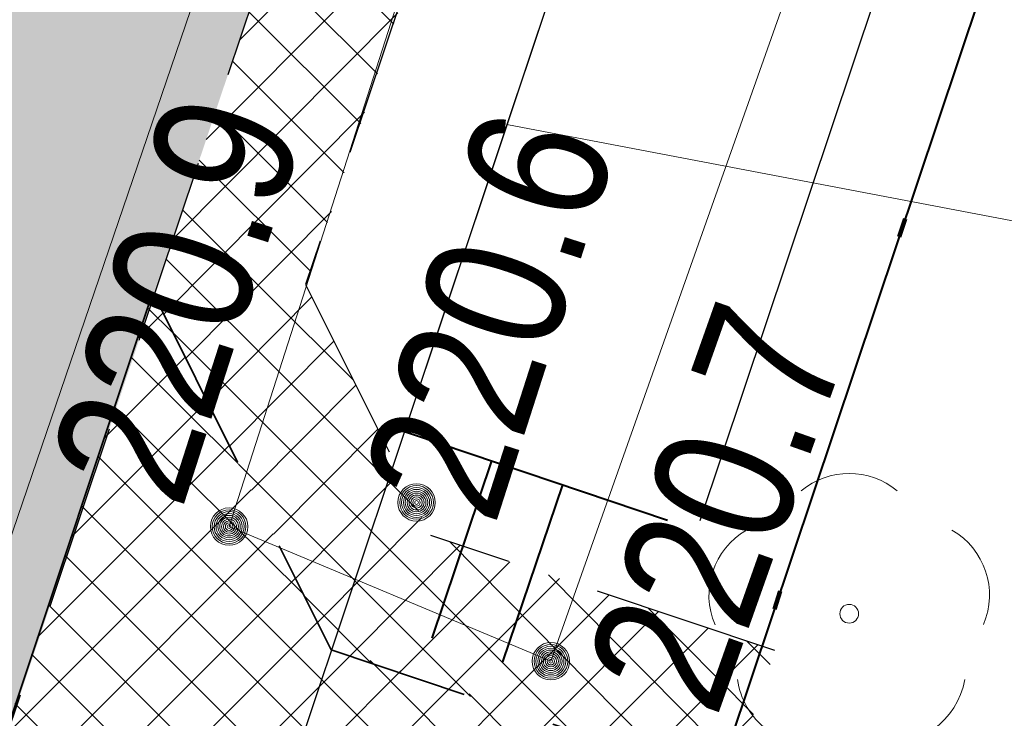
# Model space of a CAD drawing. Header units: metres. Extents: x 6599773 to 13199707, y 5688499 to 11377233.
# Tile 162 of 256: x 6599969.55 to 6599974.81, y 5688906.32 to 5688910.06. Entities that reach past the tile are written whole.
import ezdxf
from ezdxf.enums import TextEntityAlignment as Align

# ---------------------------------------------------------------- set-up
doc = ezdxf.new("R2010")
doc.units = ezdxf.units.M
doc.header["$MEASUREMENT"] = 0
for name, pattern in [('1', [0]), ('2_OTKJ', [2, 1.5, -0.5]), ('3_EGBZ', [1.5, 1, -0.5]), ('9', [1, 0, -1]), ('BTO', [0]), ('BUG', [1.5, 1, -0.5]), ('GUK', [2, 1.5, -0.5]), ('GUZ', [1, 0.5, -0.5])]:
    doc.linetypes.add(name, pattern=pattern)
doc.layers.get('0').update_dxf_attribs({"linetype": 'CONTINUOUS', "lineweight": 5})
for name, color, linetype, lineweight in [('_kolor chodnik', 50, '1', 0), ('_kolor zjazdy kostka', 7, '1', 0), ('_kolor zjazdy tłuczeń', 30, '1', 0), ('_kolor ścieżka', 10, '1', 0), ('_krawedz jezdni i pobocza', 7, 'BUG', 30), ('_kraweznik niski', 150, 'CONTINUOUS', 35), ('_linie rozgran', 100, '9', 90), ('_obrzeze', 10, 'BUG', 35), ('_przepusty', 172, '3_EGBZ', 40), ('_row', 150, 'CONTINUOUS', 30), ('AS__Nowe_granice', 140, 'CONTINUOUS', 30), ('Kontury', 90, 'GUK', 5), ('OTK_L_0', 7, '2_OTKJ', 5), ('OTK_L_5', 7, 'CONTINUOUS', 5), ('OTR_T_1', 7, 'CONTINUOUS', 5), ('OTZ_T_0', 7, 'CONTINUOUS', 13), ('Uzytki', 90, 'GUZ', 9)]:
    doc.layers.add(name, color=color, linetype=linetype, lineweight=lineweight)
for name, color, linetype, lineweight, true_color in [('_kolor jezdnia', 7, '1', 0, 0x00dbdb), ('_kolor pobocze', 7, '1', 0, 0xff66ff), ('_podział mój', 7, 'BTO', 40, 0xdb70ff)]:
    doc.layers.add(name, color=color, linetype=linetype, lineweight=lineweight, true_color=true_color)
doc.styles.add('STYL_ARIAL', font='ARIALN.TTF', dxfattribs={"width": 0.75, "oblique": 0.1})
pattern_1 = [(45, (0, 0), (-0.1767766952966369, 0.1767766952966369), []), (135, (0, 0), (-0.1767766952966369, -0.1767766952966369), [])]

# ---------------------------------------------------------------- blocks, each defined once
blk = doc.blocks.new('801')
at = {"color": 0}
for radius in [0.1, 0.09, 0.08, 0.07, 0.06, 0.05, 0.04, 0.03, 0.02, 0.01]:
    blk.add_circle((0, 0), radius, dxfattribs=at)
blk = doc.blocks.new('922')
at = {"layer": 'OTZ_T_0', "color": 0}
blk.add_circle((0, 0), 0.05, dxfattribs=at)
for centre, radius, start, end in [((0, 0.35), 0.4, 50.114, 129.886), ((-0.35, 0.1), 0.4, 119.84816, 203.51949), ((0.35, 0.1), 0.4, 336.88451, 60.15184), ((-0.2, -0.3), 0.4, 187.477, 278.47884), ((0.2, -0.275), 0.425, 262.6459300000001, 349.62892)]:
    blk.add_arc(centre, radius, start, end, dxfattribs=at)

msp = doc.modelspace()

# ---------------------------------------------------------------- hatches: boundary and pattern name
at = {"layer": '_kolor chodnik'}
h = msp.add_hatch(dxfattribs=at)
h.set_pattern_fill('ANSI37', color=256, scale=2)
h.set_pattern_definition(pattern_1)
h.paths.add_polyline_path([(6599849.938171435, 5688542.085872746), (6599852.232147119, 5688548.938742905), (6599853.573135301, 5688548.489851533), (6599853.827082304, 5688549.248475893), (6599851.793849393, 5688549.929093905), (6599849.895278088, 5688548.982823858), (6599847.823506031, 5688542.793750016)])
edge = h.paths.add_edge_path()
edge.add_line((6600018.106075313, 5689087.454911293), (6600022.42781917, 5689091.229234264))
edge.add_line((6600022.42781917, 5689091.229234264), (6600020.233254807, 5689093.742094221))
edge.add_line((6600020.233254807, 5689093.742094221), (6600017.159471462, 5689091.057656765))
edge.add_arc((6600023.275194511, 5689085.3851404), 8.341433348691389, 137.1531559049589, 148.8016577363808)
edge.add_line((6600016.140105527, 5689089.706021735), (6600018.106075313, 5689087.454911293))
h.paths.add_polyline_path([(6600038.501784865, 5689187.592294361), (6600037.906968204, 5689187.700586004), (6600037.63829624, 5689186.224843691), (6600038.240083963, 5689186.115282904)])
h.paths.add_polyline_path([(6600069.098302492, 5689360.276020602), (6600068.321239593, 5689360.413462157), (6600068.064048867, 5689358.936495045), (6600068.836639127, 5689358.799546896)])
h.paths.add_polyline_path([(6600082.393785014, 5689362.950258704), (6600082.941124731, 5689366.103121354), (6600081.481377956, 5689366.361351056), (6600080.923159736, 5689363.210828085)])
h.paths.add_polyline_path([(6600074.022236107, 5689388.065861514), (6600072.983907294, 5689388.249860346), (6600072.723374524, 5689386.77253894), (6600073.760538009, 5689386.588865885)])
h.paths.add_polyline_path([(6600105.613104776, 5689486.405659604), (6600106.749499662, 5689489.711933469), (6600105.298891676, 5689490.233346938), (6600104.143487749, 5689486.917306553)], flags=17)
h.paths.add_polyline_path([(6600132.519778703, 5689678.737346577), (6600131.761827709, 5689678.896110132), (6600131.444670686, 5689677.429261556), (6600132.212256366, 5689677.269208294)])
h.paths.add_polyline_path([(6600156.649397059, 5689798.7449027), (6600156.48800471, 5689797.958860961), (6600157.450195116, 5689797.757316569), (6600157.615023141, 5689798.542205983)])
h.paths.add_polyline_path([(6600189.055358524, 5689948.643107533), (6600187.902868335, 5689948.884512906), (6600187.600024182, 5689947.417400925), (6600188.748131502, 5689947.176379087)])
edge = h.paths.add_edge_path()
edge.add_line((6600204.459383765, 5690032.969035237), (6600204.153258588, 5690031.227801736))
edge.add_arc((6600202.328347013, 5690027.299936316), 4.331100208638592, 41.85300125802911, 65.08011549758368, ccw=False)
edge.add_arc((6600032.90393149, 5690051.979071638), 174.020003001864, 352.8070218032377, 353.495463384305)
edge.add_arc((6600202.372679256, 5690027.343587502), 5.999999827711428, 55.12102442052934, 69.64815978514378)
edge = h.paths.add_edge_path()
edge.add_line((6600205.046027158, 5690040.265402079), (6600204.972740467, 5690038.483452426))
edge.add_arc((6600203.986269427, 5690044.401803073), 5.999999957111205, 279.4630688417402, 294.9140560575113)
edge.add_line((6600206.513819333, 5690038.960158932), (6600206.607027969, 5690041.030672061))
edge.add_arc((6600203.986269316, 5690044.401803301), 4.270000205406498, 284.3702444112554, 307.86193139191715, ccw=False)
edge = h.paths.add_edge_path()
edge.add_arc((6600203.547470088, 5690044.558759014), 6.446878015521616, 324.4350091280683, 356.2013368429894, ccw=False)
edge.add_arc((6600203.986269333, 5690044.401803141), 6.00000007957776, 323.2169970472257, 357.4193489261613)
h.paths.add_polyline_path([(6600208.910055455, 5690121.713696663), (6600208.146285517, 5690121.748120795), (6600207.125602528, 5690121.794124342), (6600209.971605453, 5690121.665851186)])
edge = h.paths.add_edge_path()
edge.add_line((6600238.769818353, 5690481.648294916), (6600240.338176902, 5690490.873746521))
edge.add_line((6600240.338176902, 5690490.873746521), (6600241.251295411, 5690510.829461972))
edge.add_line((6600241.251295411, 5690510.829461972), (6600239.524022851, 5690510.928942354))
edge.add_line((6600239.524022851, 5690510.928942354), (6600238.633343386, 5690491.167757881))
edge.add_line((6600238.633343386, 5690491.167757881), (6600234.579716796, 5690467.661262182))
edge.add_line((6600234.579716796, 5690467.661262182), (6600234.449796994, 5690464.966873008))
edge.add_arc((6600242.443669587, 5690464.607462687), 8.00194818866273, 177.4256738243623, 268.2543056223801)
edge.add_line((6600242.199903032, 5690456.609228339), (6600242.216657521, 5690457.359274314))
edge.add_line((6600242.216657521, 5690457.359274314), (6600242.305257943, 5690458.836738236))
edge.add_arc((6600242.444504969, 5690464.607952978), 5.772894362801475, 177.0298084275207, 268.6178439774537, ccw=False)
edge.add_line((6600236.679365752, 5690464.907083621), (6600236.951876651, 5690470.95443634))
edge.add_line((6600236.951876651, 5690470.95443634), (6600238.150786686, 5690478.210832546))
edge.add_line((6600238.150786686, 5690478.210832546), (6600238.769818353, 5690481.648294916))
h.paths.add_polyline_path([(6600238.769818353, 5690481.648294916), (6600238.150786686, 5690478.210832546), (6600239.670056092, 5690477.930590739), (6600240.266710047, 5690481.376366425)], flags=17)
edge = h.paths.add_edge_path()
edge.add_line((6600223.366500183, 5690460.339976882), (6600223.276803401, 5690457.948865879))
edge.add_arc((6600221.105749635, 5690465.64864014), 7.999999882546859, 285.7465040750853, 299.8464885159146)
edge.add_line((6600225.08717264, 5690458.709744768), (6600225.240084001, 5690461.623695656))
edge.add_arc((6600221.105749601, 5690465.648640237), 5.769999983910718, 293.06724420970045, 315.7681070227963, ccw=False)
edge = h.paths.add_edge_path()
edge.add_arc((6600220.025145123, 5690444.676291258), 5.77000016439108, 37.996647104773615, 59.94382588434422, ccw=False)
edge.add_line((6600224.572175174, 5690448.22839199), (6600224.817793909, 5690451.081798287))
edge.add_arc((6600220.025145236, 5690444.676291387), 7.999999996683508, 53.19588653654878, 68.15166733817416)
edge.add_line((6600223.00235276, 5690452.101669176), (6600222.91504296, 5690449.670427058))
edge = h.paths.add_edge_path()
edge.add_arc((6600221.105749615, 5690465.648640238), 7.999999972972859, 328.0222308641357, 357.0132597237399)
edge.add_line((6600229.094882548, 5690465.23180147), (6600229.218816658, 5690467.593604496))
edge.add_line((6600229.218816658, 5690467.593604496), (6600228.218919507, 5690467.645774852))
edge.add_line((6600228.218919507, 5690467.645774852), (6600227.891778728, 5690461.411918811))
h.paths.add_polyline_path([(6600200.980142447, 5690012.236744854), (6600202.31727834, 5690011.956662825), (6600202.522293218, 5690012.935421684), (6600201.182321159, 5690013.216097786)])
h.paths.add_polyline_path([(6600196.457878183, 5689983.98337835), (6600195.202332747, 5689984.246370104), (6600194.899091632, 5689982.777335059), (6600196.150355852, 5689982.515240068)])
edge = h.paths.add_edge_path()
edge.add_line((6600112.305909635, 5689517.99101877), (6600112.691041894, 5689519.807934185))
edge.add_line((6600112.691041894, 5689519.807934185), (6600113.245521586, 5689522.423769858))
edge.add_line((6600113.245521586, 5689522.423769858), (6600111.553124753, 5689522.782507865))
edge.add_line((6600111.553124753, 5689522.782507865), (6600107.405864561, 5689503.217226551))
edge.add_line((6600107.405864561, 5689503.217226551), (6600099.494506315, 5689480.361667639))
edge.add_line((6600099.494506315, 5689480.361667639), (6600099.182814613, 5689478.891218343))
edge.add_arc((6600107.008997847, 5689477.232359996), 8.000059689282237, 168.0325629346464, 257.7529108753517)
edge.add_line((6600105.311960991, 5689469.414366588), (6600105.784990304, 5689471.593619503))
edge.add_arc((6600107.008927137, 5689477.232314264), 5.769999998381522, 168.0321375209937, 257.7533362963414, ccw=False)
edge.add_line((6600101.364343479, 5689478.42879883), (6600101.647245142, 5689479.76342708))
edge.add_line((6600101.647245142, 5689479.76342708), (6600104.143487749, 5689486.917306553))
edge.add_line((6600104.143487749, 5689486.917306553), (6600105.298891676, 5689490.233346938))
edge.add_line((6600105.298891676, 5689490.233346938), (6600108.240043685, 5689498.809726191))
edge.add_line((6600108.240043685, 5689498.809726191), (6600112.305909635, 5689517.99101877))
h.paths.add_polyline_path([(6600136.009573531, 5689645.499114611), (6600138.333647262, 5689645.012304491), (6600138.661671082, 5689646.578318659), (6600134.869459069, 5689647.372651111)])
at = {"layer": '_kolor jezdnia'}
h = msp.add_hatch(dxfattribs=at)
h.set_pattern_fill('ANSI37', color=256, scale=2.2)
h.set_pattern_definition([(311.9999999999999, (0, 0), (0.2043648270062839, 0.1840109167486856), []), (41.99999999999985, (0, 0), (-0.1840109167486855, 0.2043648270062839), [])])
edge = h.paths.add_edge_path()
edge.add_line((6599833.066047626, 5688539.933393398), (6599850.649511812, 5688527.983462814))
edge.add_arc((6599857.337592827, 5688536.653968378), 10.95025544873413, 169.5012687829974, 232.3548431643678, ccw=False)
edge.add_arc((6599858.085851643, 5688536.618142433), 11.69295282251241, 162.2507788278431, 169.9967502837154, ccw=False)
edge.add_line((6599846.949484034, 5688540.182754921), (6599847.823506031, 5688542.793750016))
edge.add_line((6599847.823506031, 5688542.793750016), (6599849.895278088, 5688548.982823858))
edge.add_line((6599849.895278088, 5688548.982823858), (6599852.434748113, 5688556.56906746))
edge.add_line((6599852.434748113, 5688556.56906746), (6599928.48625871, 5688783.760284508))
edge.add_line((6599928.48625871, 5688783.760284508), (6599931.025728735, 5688791.34652811))
edge.add_line((6599931.025728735, 5688791.34652811), (6599996.657773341, 5688987.411326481))
edge.add_line((6599996.657773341, 5688987.411326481), (6599999.197243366, 5688994.997570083))
edge.add_line((6599999.197243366, 5688994.997570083), (6600021.930100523, 5689062.908193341))
edge.add_line((6600021.930100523, 5689062.908193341), (6600017.620224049, 5689067.371531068))
edge.add_line((6600017.620224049, 5689067.371531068), (6600016.714558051, 5689064.654078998))
edge.add_line((6600016.714558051, 5689064.654078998), (6600012.423620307, 5689051.835617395))
edge.add_line((6600012.423620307, 5689051.835617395), (6600009.884150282, 5689044.249373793))
edge.add_line((6600009.884150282, 5689044.249373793), (6599977.53516164, 5688947.612159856))
edge.add_line((6599977.53516164, 5688947.612159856), (6599974.995691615, 5688940.025916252))
edge.add_line((6599974.995691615, 5688940.025916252), (6599942.096912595, 5688841.746295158))
edge.add_line((6599942.096912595, 5688841.746295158), (6599939.557442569, 5688834.160051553))
edge.add_line((6599939.557442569, 5688834.160051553), (6599882.679288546, 5688664.246042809))
edge.add_line((6599882.679288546, 5688664.246042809), (6599880.139818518, 5688656.659799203))
edge.add_line((6599880.139818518, 5688656.659799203), (6599852.464543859, 5688573.984527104))
edge.add_line((6599852.464543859, 5688573.984527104), (6599842.470137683, 5688544.127903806))
edge.add_arc((6599835.706422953, 5688546.652910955), 7.219660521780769, 248.54809133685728, 339.52856074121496, ccw=False)
h.paths.add_polyline_path([(6600044.653202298, 5689172.271628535), (6600046.276244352, 5689181.431901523), (6600047.759199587, 5689189.801539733), (6600051.0603021, 5689208.432603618), (6600052.368792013, 5689215.817578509), (6600054.808584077, 5689229.587499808), (6600056.11707399, 5689236.972474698), (6600057.346666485, 5689243.912161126), (6600058.655146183, 5689251.297078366), (6600058.831439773, 5689252.292060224), (6600060.098987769, 5689259.445963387), (6600060.139929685, 5689259.677035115), (6600061.407468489, 5689266.830886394), (6600072.329030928, 5689328.470998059), (6600073.637511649, 5689335.855921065), (6600077.337304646, 5689356.73715072), (6600078.820259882, 5689365.106788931), (6600081.142794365, 5689378.214921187), (6600082.53851694, 5689386.092227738), (6600095.187867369, 5689457.483787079), (6600091.082877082, 5689465.8405575), (6600089.043088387, 5689454.328211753), (6600087.870641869, 5689447.711051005), (6600087.560133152, 5689445.958573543), (6600086.562151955, 5689440.326076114), (6600082.433200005, 5689417.022719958), (6600080.95024477, 5689408.65308175), (6600077.202698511, 5689387.502337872), (6600075.719743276, 5689379.132699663), (6600073.469199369, 5689366.430874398), (6600071.986244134, 5689358.061236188), (6600069.986864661, 5689346.776955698), (6600068.591142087, 5689338.899649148), (6600065.559290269, 5689321.78820693), (6600064.163567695, 5689313.91090038), (6600059.719426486, 5689288.828650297), (6600058.323703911, 5689280.951343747), (6600057.563846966, 5689276.662793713), (6600056.168124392, 5689268.785487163), (6600054.804920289, 5689261.091711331), (6600053.409197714, 5689253.214404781), (6600053.264817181, 5689252.399536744), (6600051.869094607, 5689244.522230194), (6600051.183555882, 5689240.653124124), (6600049.787833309, 5689232.775817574), (6600046.593849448, 5689214.749319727), (6600045.198126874, 5689206.872013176), (6600044.41754409, 5689202.466488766), (6600042.934588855, 5689194.096850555), (6600036.429952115, 5689157.38538759), (6600034.94699688, 5689149.01574938), (6600030.579776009, 5689124.367629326), (6600027.529365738, 5689107.151445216), (6600024.895072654, 5689094.014582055), (6600030.583685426, 5689094.264316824), (6600032.945013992, 5689106.191885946), (6600043.170247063, 5689163.901990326)])
edge = h.paths.add_edge_path()
edge.add_line((6600111.106812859, 5689535.144351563), (6600111.256844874, 5689535.85214863))
edge.add_line((6600111.256844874, 5689535.85214863), (6600112.915748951, 5689543.678261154))
edge.add_line((6600112.915748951, 5689543.678261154), (6600117.304772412, 5689564.384094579))
edge.add_line((6600117.304772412, 5689564.384094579), (6600119.067357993, 5689572.699339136))
edge.add_line((6600119.067357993, 5689572.699339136), (6600120.087667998, 5689577.512794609))
edge.add_line((6600120.087667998, 5689577.512794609), (6600121.64289057, 5689584.849775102))
edge.add_line((6600121.64289057, 5689584.849775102), (6600128.436769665, 5689616.900852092))
edge.add_line((6600128.436769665, 5689616.900852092), (6600129.991992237, 5689624.237832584))
edge.add_line((6600129.991992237, 5689624.237832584), (6600132.660554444, 5689636.827148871))
edge.add_line((6600132.660554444, 5689636.827148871), (6600133.208838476, 5689639.444704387))
edge.add_line((6600133.208838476, 5689639.444704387), (6600134.848957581, 5689647.274775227))
edge.add_line((6600134.848957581, 5689647.274775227), (6600138.97649476, 5689666.979995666))
edge.add_line((6600138.97649476, 5689666.979995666), (6600140.51410642, 5689674.320687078))
edge.add_line((6600140.51410642, 5689674.320687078), (6600145.209128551, 5689696.735129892))
edge.add_line((6600145.209128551, 5689696.735129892), (6600146.746740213, 5689704.075821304))
edge.add_line((6600146.746740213, 5689704.075821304), (6600151.462308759, 5689726.588354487))
edge.add_line((6600151.462308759, 5689726.588354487), (6600152.999920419, 5689733.929045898))
edge.add_line((6600152.999920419, 5689733.929045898), (6600155.244070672, 5689744.642813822))
edge.add_line((6600155.244070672, 5689744.642813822), (6600156.781682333, 5689751.983505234))
edge.add_line((6600156.781682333, 5689751.983505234), (6600161.635515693, 5689775.156126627))
edge.add_line((6600161.635515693, 5689775.156126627), (6600163.378142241, 5689783.475576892))
edge.add_line((6600163.378142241, 5689783.475576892), (6600163.850769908, 5689785.731942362))
edge.add_line((6600163.850769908, 5689785.731942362), (6600167.028500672, 5689800.90270461))
edge.add_line((6600167.028500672, 5689800.90270461), (6600179.490888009, 5689860.399222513))
edge.add_line((6600179.490888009, 5689860.399222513), (6600181.233514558, 5689868.718672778))
edge.add_line((6600181.233514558, 5689868.718672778), (6600181.84713393, 5689871.648144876))
edge.add_line((6600181.84713393, 5689871.648144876), (6600183.38474559, 5689878.988836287))
edge.add_line((6600183.38474559, 5689878.988836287), (6600184.935818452, 5689886.393792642))
edge.add_line((6600184.935818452, 5689886.393792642), (6600186.575937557, 5689894.223863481))
edge.add_line((6600186.575937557, 5689894.223863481), (6600194.051338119, 5689929.912074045))
edge.add_line((6600194.051338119, 5689929.912074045), (6600195.691457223, 5689937.742144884))
edge.add_line((6600195.691457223, 5689937.742144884), (6600202.915799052, 5689972.231779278))
edge.add_line((6600202.915799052, 5689972.231779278), (6600204.555918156, 5689980.061850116))
edge.add_line((6600204.555918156, 5689980.061850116), (6600206.062781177, 5689987.255744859))
edge.add_line((6600206.062781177, 5689987.255744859), (6600207.702900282, 5689995.085815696))
edge.add_line((6600207.702900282, 5689995.085815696), (6600210.232559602, 5690007.162628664))
edge.add_line((6600210.232559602, 5690007.162628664), (6600211.694938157, 5690014.144150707))
edge.add_arc((6600028.177652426, 5690052.584442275), 187.5000004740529, 348.1696294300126, 357.4195276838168)
edge.add_line((6600215.487522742, 5690044.142720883), (6600208.310270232, 5690026.480446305))
edge.add_arc((6600032.903933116, 5690051.97907145), 177.2500013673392, 348.1696294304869, 351.7289130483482, ccw=False)
edge.add_line((6600206.38894146, 5690015.640182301), (6600205.966941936, 5690013.625519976))
edge.add_line((6600205.966941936, 5690013.625519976), (6600204.326822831, 5690005.795449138))
edge.add_line((6600204.326822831, 5690005.795449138), (6600197.076961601, 5689971.183982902))
edge.add_line((6600197.076961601, 5689971.183982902), (6600195.334335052, 5689962.864532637))
edge.add_line((6600195.334335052, 5689962.864532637), (6600193.44722506, 5689953.855305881))
edge.add_line((6600193.44722506, 5689953.855305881), (6600191.909227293, 5689946.512771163))
edge.add_line((6600191.909227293, 5689946.512771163), (6600185.49684423, 5689915.899498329))
edge.add_line((6600185.49684423, 5689915.899498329), (6600183.856521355, 5689908.068454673))
edge.add_line((6600183.856521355, 5689908.068454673), (6600182.066605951, 5689899.523243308))
edge.add_line((6600182.066605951, 5689899.523243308), (6600180.32407057, 5689891.204228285))
edge.add_line((6600180.32407057, 5689891.204228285), (6600174.320344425, 5689862.541919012))
edge.add_line((6600174.320344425, 5689862.541919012), (6600172.577809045, 5689854.222903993))
edge.add_line((6600172.577809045, 5689854.222903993), (6600163.663810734, 5689811.666703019))
edge.add_line((6600163.663810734, 5689811.666703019), (6600162.023782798, 5689803.837067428))
edge.add_line((6600162.023782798, 5689803.837067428), (6600160.924220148, 5689798.587659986))
edge.add_line((6600160.924220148, 5689798.587659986), (6600159.279208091, 5689790.734229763))
edge.add_line((6600159.279208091, 5689790.734229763), (6600157.107250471, 5689780.365115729))
edge.add_line((6600157.107250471, 5689780.365115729), (6600155.462238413, 5689772.511685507))
edge.add_line((6600155.462238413, 5689772.511685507), (6600153.380318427, 5689762.572418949))
edge.add_line((6600153.380318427, 5689762.572418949), (6600151.735124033, 5689754.718118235))
edge.add_line((6600151.735124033, 5689754.718118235), (6600148.586504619, 5689739.686336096))
edge.add_line((6600148.586504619, 5689739.686336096), (6600146.885007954, 5689731.563243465))
edge.add_line((6600146.885007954, 5689731.563243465), (6600141.75088822, 5689707.052510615))
edge.add_line((6600141.75088822, 5689707.052510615), (6600140.110896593, 5689699.223048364))
edge.add_line((6600140.110896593, 5689699.223048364), (6600133.483561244, 5689667.583574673))
edge.add_line((6600133.483561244, 5689667.583574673), (6600131.860394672, 5689659.834436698))
edge.add_line((6600131.860394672, 5689659.834436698), (6600131.740984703, 5689659.26436315))
edge.add_line((6600131.740984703, 5689659.26436315), (6600130.117814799, 5689651.515209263))
edge.add_line((6600130.117814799, 5689651.515209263), (6600127.278733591, 5689637.961189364))
edge.add_line((6600127.278733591, 5689637.961189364), (6600126.924568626, 5689636.290366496))
edge.add_line((6600126.924568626, 5689636.290366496), (6600125.166244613, 5689627.995226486))
edge.add_line((6600125.166244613, 5689627.995226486), (6600118.009503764, 5689594.232298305))
edge.add_line((6600118.009503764, 5689594.232298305), (6600116.251179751, 5689585.937158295))
edge.add_line((6600116.251179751, 5689585.937158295), (6600113.665314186, 5689573.737975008))
edge.add_line((6600113.665314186, 5689573.737975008), (6600111.898534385, 5689565.402943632))
edge.add_line((6600111.898534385, 5689565.402943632), (6600104.889982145, 5689532.33911599))
edge.add_line((6600104.889982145, 5689532.33911599), (6600103.226635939, 5689524.492047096))
edge.add_line((6600103.226635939, 5689524.492047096), (6600096.623876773, 5689493.342605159))
edge.add_line((6600096.623876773, 5689493.342605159), (6600094.968986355, 5689485.53542763))
edge.add_line((6600094.968986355, 5689485.53542763), (6600094.300101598, 5689482.379870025))
edge.add_line((6600094.300101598, 5689482.379870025), (6600099.182814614, 5689478.891218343))
edge.add_line((6600099.182814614, 5689478.891218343), (6600099.494506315, 5689480.361667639))
edge.add_line((6600099.494506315, 5689480.361667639), (6600111.106812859, 5689535.144351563))
edge = h.paths.add_edge_path()
edge.add_arc((6600239.213891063, 5690851.4003676), 10.0000000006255, -2.8342403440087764, 76.13703556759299, ccw=False)
edge.add_line((6600249.201658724, 5690850.905901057), (6600249.082723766, 5690848.503524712))
edge.add_line((6600249.082723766, 5690848.503524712), (6600247.016487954, 5690806.767468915))
edge.add_line((6600247.016487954, 5690806.767468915), (6600246.092398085, 5690789.152178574))
edge.add_line((6600246.092398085, 5690789.152178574), (6600233.768116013, 5690572.015170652))
edge.add_line((6600233.768116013, 5690572.015170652), (6600228.959056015, 5690465.29620206))
edge.add_line((6600228.959056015, 5690465.29620206), (6600234.588724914, 5690465.017134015))
edge.add_line((6600234.588724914, 5690465.017134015), (6600239.26254019, 5690571.767576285))
edge.add_line((6600239.26254019, 5690571.767576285), (6600252.505038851, 5690806.400146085))
edge.add_line((6600252.505038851, 5690806.400146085), (6600254.569211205, 5690848.094521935))
edge.add_arc((6600262.559425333, 5690847.6989487), 7.999999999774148, 76.13703557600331, 177.1657596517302, ccw=False)
edge.add_line((6600264.476229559, 5690855.465921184), (6600241.609896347, 5690861.109083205))
edge = h.paths.add_edge_path()
edge.add_line((6600250.031475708, 5690451.625307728), (6600250.231741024, 5690455.772579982))
edge.add_line((6600250.231741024, 5690455.772579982), (6600246.257763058, 5690456.417303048))
edge.add_line((6600246.257763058, 5690456.417303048), (6600242.171761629, 5690456.61060902))
edge.add_arc((6600242.563100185, 5690464.586983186), 7.985968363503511, 176.9123644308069, 267.1911945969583, ccw=False)
edge.add_line((6600234.588724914, 5690465.017134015), (6600228.959056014, 5690465.29620206))
edge.add_arc((6600220.965133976, 5690465.657286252), 8.002072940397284, 267.8289300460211, 357.413716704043, ccw=False)
edge.add_line((6600220.661989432, 5690457.660957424), (6600212.406915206, 5690458.119572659))
edge.add_line((6600212.406915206, 5690458.119572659), (6600208.431872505, 5690457.817501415))
edge.add_line((6600208.431872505, 5690457.817501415), (6600208.233912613, 5690454.548331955))
edge.add_line((6600208.233912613, 5690454.548331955), (6600212.129565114, 5690453.127270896))
edge.add_line((6600212.129565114, 5690453.127270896), (6600218.640548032, 5690452.76554962))
edge.add_line((6600218.640548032, 5690452.76554962), (6600216.486747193, 5690452.885205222))
edge.add_line((6600216.486747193, 5690452.885205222), (6600220.46890539, 5690452.663974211))
edge.add_arc((6600220.025145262, 5690444.676291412), 7.999999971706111, -0.3386579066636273, 86.8201700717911, ccw=False)
edge.add_line((6600228.025005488, 5690444.629006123), (6600227.803602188, 5690439.649256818))
edge.add_line((6600227.803602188, 5690439.649256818), (6600226.885525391, 5690435.936828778))
edge.add_line((6600226.885525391, 5690435.936828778), (6600225.534849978, 5690405.967249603))
edge.add_line((6600225.534849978, 5690405.967249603), (6600226.115199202, 5690402.187514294))
edge.add_line((6600226.115199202, 5690402.187514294), (6600213.445139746, 5690121.008786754))
edge.add_line((6600213.445139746, 5690121.008786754), (6600213.352800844, 5690118.960058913))
edge.add_line((6600213.352800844, 5690118.960058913), (6600209.980184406, 5690044.131649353))
edge.add_arc((6600203.986269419, 5690044.401803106), 5.999999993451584, 257.4162346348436, 357.41934921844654, ccw=False)
edge.add_line((6600202.679069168, 5690038.545931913), (6600201.589735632, 5690033.666039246))
edge.add_line((6600201.589735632, 5690033.666039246), (6600203.67987942, 5690033.199458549))
edge.add_arc((6600202.372679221, 5690027.343587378), 5.999999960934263, -8.27108729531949, 77.41623506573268, ccw=False)
edge.add_line((6600208.310270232, 5690026.480446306), (6600215.487522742, 5690044.142720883))
edge.add_line((6600215.487522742, 5690044.142720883), (6600216.199687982, 5690059.944661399))
edge.add_line((6600216.199687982, 5690059.944661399), (6600216.537356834, 5690067.437056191))
edge.add_line((6600216.537356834, 5690067.437056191), (6600223.893528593, 5690230.66011469))
edge.add_line((6600223.893528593, 5690230.66011469), (6600224.231197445, 5690238.152509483))
edge.add_line((6600224.231197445, 5690238.152509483), (6600233.507835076, 5690443.987992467))
edge.add_arc((6600241.499722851, 5690443.627812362), 7.999999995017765, 87.29208981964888, 177.4195277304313, ccw=False)
edge.add_line((6600241.877677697, 5690451.618879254), (6600246.021541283, 5690451.422886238))
edge.add_line((6600246.021541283, 5690451.422886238), (6600246.427694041, 5690451.443388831))
edge.add_line((6600246.427694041, 5690451.443388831), (6600246.793970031, 5690451.461878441))
edge.add_line((6600246.793970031, 5690451.461878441), (6600250.031475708, 5690451.625307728))
edge = h.paths.add_edge_path()
edge.add_line((6600007.33756506, 5689086.20374581), (6600006.980466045, 5689080.740822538))
edge.add_line((6600006.980466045, 5689080.740822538), (6600007.229745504, 5689080.720859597))
edge.add_line((6600007.229745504, 5689080.720859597), (6600008.093335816, 5689080.601653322))
edge.add_line((6600008.093335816, 5689080.601653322), (6600008.702681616, 5689080.53831051))
edge.add_arc((6600008.140193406, 5689070.554142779), 9.999999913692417, -18.557800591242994, 86.77547804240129, ccw=False)
edge.add_line((6600017.620224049, 5689067.371531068), (6600021.930100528, 5689062.908193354))
edge.add_arc((6599734.83819726, 5689159.011261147), 302.7499967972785, 341.4922000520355, 343.8640860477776)
edge.add_arc((6600034.895369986, 5689072.315877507), 9.581213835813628, 98.63328270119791, 164.5273290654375, ccw=False)
edge.add_line((6600033.457137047, 5689081.788529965), (6600033.832640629, 5689081.798737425))
edge.add_line((6600033.832640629, 5689081.798737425), (6600034.422462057, 5689082.05700874))
edge.add_line((6600034.422462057, 5689082.05700874), (6600036.833623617, 5689082.139040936))
edge.add_line((6600036.833623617, 5689082.139040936), (6600036.730225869, 5689087.148851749))
edge.add_line((6600036.730225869, 5689087.148851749), (6600036.579860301, 5689087.134303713))
edge.add_arc((6600036.479565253, 5689093.136286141), 6.002820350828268, 169.1687651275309, 270.9573417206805, ccw=False)
edge.add_line((6600030.583685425, 5689094.264316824), (6600024.895072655, 5689094.014582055))
edge.add_arc((6600015.200558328, 5689096.162123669), 9.929528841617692, 271.0943432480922, 347.5094668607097, ccw=False)
edge.add_arc((6600014.909438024, 5689089.646776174), 3.446070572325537, 264.4236009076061, 278.0194998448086, ccw=False)
edge.add_line((6600014.574573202, 5689086.217014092), (6600014.299554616, 5689086.232508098))
edge.add_line((6600014.299554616, 5689086.232508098), (6600010.474232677, 5689086.448019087))
edge.add_line((6600010.474232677, 5689086.448019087), (6600007.33756506, 5689086.20374581))
edge = h.paths.add_edge_path()
edge.add_line((6600105.490725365, 5689463.953528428), (6600106.927559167, 5689464.047234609))
edge.add_line((6600106.927559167, 5689464.047234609), (6600107.835, 5689468.66))
edge.add_line((6600107.835, 5689468.66), (6600105.311960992, 5689469.414366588))
edge.add_arc((6600107.008997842, 5689477.232359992), 8.000059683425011, 168.0325628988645, 257.7529109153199, ccw=False)
edge.add_line((6600099.182814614, 5689478.891218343), (6600094.300101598, 5689482.379870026))
edge.add_arc((6600586.245114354, 5689378.10423892), 502.8750369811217, 168.032376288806, 169.9522165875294)
edge.add_line((6600091.082877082, 5689465.8405575), (6600095.187867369, 5689457.483787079))
edge.add_arc((6600103.06517392, 5689456.088064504), 8.000000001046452, 77.7533362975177, 169.9524553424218, ccw=False)
edge.add_line((6600104.762140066, 5689463.906012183), (6600105.490725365, 5689463.953528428))
at = {"layer": '_kolor pobocze'}
h = msp.add_hatch(dxfattribs=at)
h.set_pattern_fill('ANSI37', color=256, scale=2)
h.set_pattern_definition(pattern_1)
edge = h.paths.add_edge_path()
edge.add_line((6600035.926965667, 5689101.56944285), (6600036.046865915, 5689102.311543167))
edge.add_arc((6600058.171848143, 5689233.778275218), 133.3154772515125, 259.4578941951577, 260.4470163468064, ccw=False)
edge.add_line((6600033.780707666, 5689102.713067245), (6600032.142559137, 5689101.847662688))
edge.add_arc((6599734.838175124, 5689159.011266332), 302.7500195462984, 347.6801154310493, 349.11639019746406, ccw=False)
edge.add_arc((6600036.478170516, 5689093.133441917), 6.000000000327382, 167.68011541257, 271.5571101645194)
edge.add_line((6600036.64121064, 5689087.1356575), (6600036.730491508, 5689087.137804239))
edge.add_line((6600036.730491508, 5689087.137804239), (6600036.71246321, 5689087.887583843))
edge.add_line((6600036.71246321, 5689087.887583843), (6600036.559840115, 5689087.884077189))
edge.add_arc((6600036.482532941, 5689093.14290691), 5.259397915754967, 170.6455005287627, 270.84221319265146, ccw=False)
edge.add_arc((6600545.796425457, 5688991.216220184), 524.6691769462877, 167.9170060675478, 168.7028219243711, ccw=False)
edge.add_line((6600032.751078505, 5689101.044345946), (6600034.011432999, 5689101.917298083))
edge.add_line((6600034.011432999, 5689101.917298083), (6600035.926965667, 5689101.56944285))
edge = h.paths.add_edge_path()
edge.add_line((6600002.828843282, 5688994.032881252), (6600003.066918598, 5688994.744091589))
edge.add_line((6600003.066918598, 5688994.744091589), (6600001.227880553, 5688995.359703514))
edge.add_line((6600001.227880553, 5688995.359703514), (6600000.55876659, 5688996.702196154))
edge.add_line((6600000.55876659, 5688996.702196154), (6600022.641310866, 5689062.67011804))
edge.add_arc((6599734.83819395, 5689159.011262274), 303.5000002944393, 341.4922000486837, 343.8640860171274)
edge.add_arc((6600035.267451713, 5689072.092773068), 9.250000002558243, 91.55711016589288, 163.8640860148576, ccw=False)
edge.add_line((6600035.016098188, 5689081.339357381), (6600036.868703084, 5689081.389717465))
edge.add_line((6600036.868703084, 5689081.389717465), (6600036.850674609, 5689082.139504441))
edge.add_line((6600036.850674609, 5689082.139504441), (6600034.995718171, 5689082.089080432))
edge.add_arc((6600035.267451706, 5689072.092773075), 9.999999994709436, 91.55711014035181, 163.8640860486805)
edge.add_arc((6599734.838192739, 5689159.011262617), 302.7500015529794, 341.4922000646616, 343.8640860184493, ccw=False)
edge.add_line((6600021.930100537, 5689062.908193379), (6599999.748942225, 5688996.6456785))
edge.add_line((6599999.748942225, 5688996.6456785), (6600000.695212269, 5688994.747107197))
edge.add_line((6600000.695212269, 5688994.747107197), (6600002.828843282, 5688994.032881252))
h.paths.add_polyline_path([(6599971.7492186, 5688907.297112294), (6599971.084233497, 5688908.631320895), (6599997.822068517, 5688988.526766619), (6599999.164561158, 5688989.195880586), (6600001.003599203, 5688988.580268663), (6600001.241674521, 5688989.291479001), (6599999.108043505, 5688990.005704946), (6599997.2094722, 5688989.059434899), (6599970.270280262, 5688908.583087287), (6599971.216550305, 5688906.684515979), (6599973.350181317, 5688905.970290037), (6599973.588256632, 5688906.681500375)])
h.paths.add_polyline_path([(6599932.504667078, 5688790.060553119), (6599931.835553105, 5688791.403045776), (6599968.343406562, 5688900.4641754), (6599969.685899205, 5688901.133289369), (6599971.524937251, 5688900.517677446), (6599971.763012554, 5688901.228887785), (6599969.629381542, 5688901.94311373), (6599967.730810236, 5688900.996843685), (6599931.025728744, 5688791.34652811), (6599931.971998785, 5688789.447956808), (6599933.988392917, 5688788.772975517), (6599934.226774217, 5688789.484136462)])
at = {"layer": '_kolor zjazdy kostka'}
h = msp.add_hatch(dxfattribs=at)
h.set_pattern_fill('ANSI37', color=256, scale=2)
h.set_pattern_definition(pattern_1)
h.paths.add_polyline_path([(6600244.137440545, 5690813.934732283), (6600242.369522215, 5690814.022127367), (6600242.097568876, 5690808.528921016), (6600243.865482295, 5690808.44142671)])
h.paths.add_polyline_path([(6600247.012128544, 5690806.679412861), (6600247.44273645, 5690815.377295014), (6600247.393289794, 5690814.378518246), (6600247.113277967, 5690808.722537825)])
h.paths.add_polyline_path([(6600242.297085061, 5690788.088808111), (6600240.958726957, 5690788.155683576), (6600240.648818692, 5690782.664569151), (6600241.987258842, 5690782.599147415)])
h.paths.add_polyline_path([(6600245.558275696, 5690780.919298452), (6600246.037231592, 5690789.405686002), (6600244.985820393, 5690788.453468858), (6600244.612601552, 5690781.981345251)])
h.paths.add_polyline_path([(6600241.348405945, 5690723.711515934), (6600242.272017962, 5690722.691689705), (6600242.749709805, 5690731.155680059), (6600241.698138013, 5690730.203317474), (6600241.472690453, 5690726.27550499)])
h.paths.add_polyline_path([(6600225.772794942, 5690394.589141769), (6600224.731429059, 5690393.637598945), (6600224.461246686, 5690387.644646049), (6600225.412923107, 5690386.603142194)])
h.paths.add_polyline_path([(6600223.012390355, 5690333.280720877), (6600223.372595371, 5690341.272607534), (6600222.32835346, 5690340.318436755), (6600222.058239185, 5690334.324941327)])
h.paths.add_polyline_path([(6600215.496388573, 5690166.390602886), (6600215.856593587, 5690174.382489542), (6600214.812834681, 5690173.428760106), (6600214.542018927, 5690167.435062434)])
h.paths.add_polyline_path([(6600212.446537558, 5690121.053392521), (6600213.399499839, 5690120.010473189), (6600213.788744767, 5690128.503024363), (6600212.745135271, 5690127.54943145)])
h.paths.add_polyline_path([(6600209.977420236, 5690121.665589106), (6600210.225142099, 5690127.162117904), (6600207.346107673, 5690127.291879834), (6600207.119593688, 5690121.794395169)])
h.paths.add_polyline_path([(6600207.950178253, 5690070.725854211), (6600204.880846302, 5690070.828947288), (6600204.643784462, 5690065.333808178), (6600207.702521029, 5690065.204598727)])
h.paths.add_polyline_path([(6600200.981479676, 5690012.236464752), (6600199.969248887, 5690007.339980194), (6600201.282587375, 5690007.064882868), (6600202.31726072, 5690011.956666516)])
h.paths.add_polyline_path([(6600193.613960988, 5689970.406358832), (6600192.398010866, 5689970.660657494), (6600191.286205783, 5689965.274578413), (6600192.486379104, 5689965.023185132)])
h.paths.add_polyline_path([(6600189.061271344, 5689948.671423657), (6600189.984133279, 5689953.050774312), (6600188.818902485, 5689953.32186217), (6600187.908781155, 5689948.91282903)])
h.paths.add_polyline_path([(6600180.976201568, 5689915.317449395), (6600179.952861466, 5689910.421322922), (6600181.008474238, 5689910.200199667), (6600182.033843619, 5689915.09540201)])
h.paths.add_polyline_path([(6600176.508279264, 5689893.538690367), (6600177.476023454, 5689893.335973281), (6600178.603605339, 5689898.719146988), (6600177.636002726, 5689898.922290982)])
h.paths.add_polyline_path([(6600179.28182965, 5689859.401159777), (6600180.522246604, 5689860.211927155), (6600181.057490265, 5689860.561775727), (6600183.598022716, 5689860.029600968), (6600184.726606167, 5689865.412570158), (6600182.186324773, 5689865.943033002), (6600181.604764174, 5689866.832779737), (6600181.024456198, 5689867.720610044)])
h.paths.add_polyline_path([(6600160.20081012, 5689810.862606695), (6600159.232772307, 5689811.065842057), (6600158.207991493, 5689806.171529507), (6600159.17573568, 5689805.968812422)])
h.paths.add_polyline_path([(6600156.493917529, 5689797.987177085), (6600155.463416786, 5689793.068691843), (6600156.431160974, 5689792.865974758), (6600157.461419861, 5689797.784520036)])
edge = h.paths.add_edge_path()
edge.add_arc((6600173.111981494, 5689800.679690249), 5.999999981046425, 204.6731153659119, 239.5411154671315, ccw=False)
edge.add_arc((6600173.162096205, 5689800.685330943), 6.047914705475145, 168.3203586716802, 204.5234866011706, ccw=False)
edge.add_line((6600167.239404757, 5689801.909666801), (6600163.65166784, 5689784.781499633))
edge.add_arc((6600169.524220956, 5689783.551410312), 5.999999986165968, 139.2146049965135, 168.1696294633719, ccw=False)
edge.add_arc((6600169.524220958, 5689783.551410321), 5.999999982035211, 96.80962310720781, 139.2146050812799, ccw=False)
edge.add_line((6600168.81279652, 5689789.509083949), (6600170.070461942, 5689795.507731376))
h.paths.add_polyline_path([(6600163.526364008, 5689776.866746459), (6600166.051243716, 5689776.337874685), (6600167.179826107, 5689781.720838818), (6600164.653945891, 5689782.24992016), (6600163.941148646, 5689783.340449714), (6600163.493329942, 5689784.025580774), (6600161.750703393, 5689775.706130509), (6600162.438017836, 5689776.155376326)])
h.paths.add_polyline_path([(6600152.614191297, 5689774.643430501), (6600153.639138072, 5689779.536616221), (6600152.646757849, 5689779.74492896), (6600151.646447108, 5689774.846147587)])
h.paths.add_polyline_path([(6600150.121074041, 5689767.466820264), (6600148.177624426, 5689758.167954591), (6600149.115997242, 5689757.971390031), (6600151.066362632, 5689767.268392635)])
h.paths.add_polyline_path([(6600142.970741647, 5689739.332500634), (6600141.888449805, 5689734.142420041), (6600144.036614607, 5689733.695518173), (6600145.123068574, 5689738.882330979)])
h.paths.add_polyline_path([(6600136.256357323, 5689701.052153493), (6600137.154085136, 5689700.864096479), (6600138.287960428, 5689706.274871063), (6600137.38649247, 5689706.464182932)])
h.paths.add_polyline_path([(6600130.081494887, 5689667.099389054), (6600129.212847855, 5689667.281639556), (6600128.083282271, 5689661.898895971), (6600128.953953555, 5689661.716447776)])
h.paths.add_polyline_path([(6600128.397394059, 5689659.030340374), (6600127.554144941, 5689659.207226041), (6600126.493408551, 5689653.810049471), (6600127.269860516, 5689653.647397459)])
h.paths.add_polyline_path([(6600134.990411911, 5689640.633636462), (6600137.30714639, 5689640.148363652), (6600138.339560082, 5689645.040620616), (6600136.015486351, 5689645.500958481), (6600135.435178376, 5689646.388788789), (6600134.8548704, 5689647.276619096), (6600133.214751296, 5689639.446548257), (6600134.102581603, 5689640.026856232)])
h.paths.add_polyline_path([(6600122.164164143, 5689634.294831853), (6600121.024067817, 5689628.914244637), (6600122.015114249, 5689628.705875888), (6600123.155614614, 5689634.086346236)])
h.paths.add_polyline_path([(6600114.542075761, 5689593.450769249), (6600113.493359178, 5689593.398339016), (6600112.364315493, 5689588.045694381), (6600113.29076438, 5689587.547532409)])
h.paths.add_polyline_path([(6600110.194543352, 5689572.941097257), (6600109.207819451, 5689573.148880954), (6600108.06771793, 5689567.768269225), (6600109.050143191, 5689567.53521504)])
h.paths.add_polyline_path([(6600119.083213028, 5689565.540446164), (6600119.089125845, 5689565.542290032), (6600121.462438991, 5689565.065690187), (6600122.598093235, 5689570.447168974), (6600120.229622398, 5689570.949214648), (6600119.651446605, 5689571.8119627), (6600119.073270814, 5689572.72765526), (6600117.310757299, 5689564.412754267)])
h.paths.add_polyline_path([(6600101.698666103, 5689532.937884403), (6600100.730666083, 5689533.141679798), (6600099.694214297, 5689528.250234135), (6600100.669121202, 5689528.045267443)])
h.paths.add_polyline_path([(6600094.06402112, 5689496.827028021), (6600093.080194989, 5689497.033910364), (6600092.036590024, 5689492.143967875), (6600093.038865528, 5689491.933250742)])
h.paths.add_polyline_path([(6600083.709836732, 5689453.749808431), (6600082.738586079, 5689448.336231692), (6600084.647281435, 5689448.027407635), (6600085.606840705, 5689453.416583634)])
h.paths.add_polyline_path([(6600084.434394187, 5689446.825895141), (6600083.731191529, 5689446.921126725), (6600082.928047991, 5689442.491821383), (6600083.649300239, 5689442.394910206)])
h.paths.add_polyline_path([(6600078.04194071, 5689410.721110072), (6600078.996952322, 5689416.137564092), (6600078.0548333, 5689416.304853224), (6600077.111232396, 5689410.886043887)])
h.paths.add_polyline_path([(6600072.911565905, 5689386.768652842), (6600071.96046622, 5689381.312635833), (6600072.800073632, 5689381.163221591), (6600073.76645083, 5689386.590709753)])
h.paths.add_polyline_path([(6600082.887400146, 5689379.432062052), (6600085.278102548, 5689379.034943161), (6600086.160383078, 5689383.956496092), (6600083.759726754, 5689384.355378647), (6600083.152078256, 5689385.224725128), (6600082.544429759, 5689386.094071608), (6600081.148707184, 5689378.216765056), (6600082.018053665, 5689378.824413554)])
h.paths.add_polyline_path([(6600080.731401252, 5689363.247695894), (6600080.041469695, 5689363.369939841), (6600079.433821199, 5689364.239286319), (6600078.8261727, 5689365.108632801), (6600077.343217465, 5689356.73899459), (6600078.212563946, 5689357.346643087), (6600079.081910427, 5689357.954291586), (6600081.429189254, 5689357.564866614), (6600082.388748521, 5689362.980514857)])
h.paths.add_polyline_path([(6600069.104215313, 5689360.304336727), (6600070.063917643, 5689365.720487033), (6600069.2708267, 5689365.861009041), (6600068.327152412, 5689360.441778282)])
h.paths.add_polyline_path([(6600066.55061698, 5689345.891799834), (6600065.546169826, 5689346.069805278), (6600064.677796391, 5689341.145792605), (6600065.678290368, 5689340.968483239)])
h.paths.add_polyline_path([(6600061.138656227, 5689321.077501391), (6600060.270282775, 5689316.15348863), (6600061.250715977, 5689315.979734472), (6600062.127590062, 5689320.902245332)])
h.paths.add_polyline_path([(6600055.325252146, 5689288.11325564), (6600054.456878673, 5689283.189242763), (6600055.410852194, 5689283.020177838), (6600056.28317863, 5689287.917022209)])
h.paths.add_polyline_path([(6600048.045675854, 5689182.819289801), (6600050.371939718, 5689182.407116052), (6600051.314445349, 5689187.67761207), (6600048.980409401, 5689188.064690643), (6600048.372760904, 5689188.934037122), (6600047.765112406, 5689189.803383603), (6600046.306982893, 5689181.603992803), (6600046.972918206, 5689182.069462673)])
h.paths.add_polyline_path([(6600040.943690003, 5689201.374141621), (6600039.339175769, 5689201.66987967), (6600038.429882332, 5689196.244216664), (6600039.984130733, 5689195.958493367)])
h.paths.add_polyline_path([(6600032.993704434, 5689156.473759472), (6600032.278185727, 5689156.600537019), (6600031.299242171, 5689151.188930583), (6600032.034145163, 5689151.058111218)])
h.paths.add_polyline_path([(6600026.309179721, 5689123.603833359), (6600025.417362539, 5689118.683970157), (6600026.271201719, 5689118.532684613), (6600027.143528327, 5689123.456001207)])
h.paths.add_polyline_path([(6600013.302986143, 5689054.462576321), (6600015.84245617, 5689062.048819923), (6600014.576741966, 5689061.417973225), (6600012.672139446, 5689055.728290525)])
h.paths.add_polyline_path([(6599974.547216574, 5688938.686171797), (6599977.086686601, 5688946.272415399), (6599975.820972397, 5688945.641568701), (6599973.916369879, 5688939.951886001)])
h.paths.add_polyline_path([(6599942.102825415, 5688841.748139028), (6599940.837111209, 5688841.117292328), (6599938.932508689, 5688835.427609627), (6599939.563355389, 5688834.161895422)])
h.paths.add_polyline_path([(6599882.685201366, 5688664.247886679), (6599881.419487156, 5688663.617039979), (6599879.514884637, 5688657.927357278), (6599880.145731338, 5688656.661643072)])
h.paths.add_polyline_path([(6599851.799762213, 5688549.930937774), (6599853.832995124, 5688549.250319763), (6599855.420163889, 5688553.991722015), (6599853.386930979, 5688554.672340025), (6599852.913795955, 5688555.621625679), (6599852.440660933, 5688556.570911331), (6599849.901190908, 5688548.984667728)])
h.paths.add_polyline_path([(6600233.581687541, 5690586.458647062), (6600234.520016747, 5690585.337735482), (6600234.976631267, 5690593.42826699), (6600233.922640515, 5690592.499827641)])
h.paths.add_polyline_path([(6600231.728371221, 5690526.750719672), (6600230.676277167, 5690525.793817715), (6600230.420013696, 5690519.782861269), (6600231.363586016, 5690518.655686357)])
h.paths.add_polyline_path([(6600237.577122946, 5690639.505119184), (6600236.516490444, 5690638.540451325), (6600236.176926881, 5690632.541599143), (6600237.1204992, 5690631.41442423)])
h.paths.add_polyline_path([(6600238.927801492, 5690681.139540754), (6600239.8637879, 5690680.021427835), (6600240.320411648, 5690688.112122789), (6600239.268317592, 5690687.155220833)])
h.paths.add_polyline_path([(6600218.122284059, 5690224.814875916), (6600217.079933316, 5690223.862433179), (6600216.809648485, 5690217.865326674), (6600217.762143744, 5690216.822918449)])
h.paths.add_polyline_path([(6600219.363739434, 5690274.535639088), (6600220.315886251, 5690273.493612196), (6600220.675810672, 5690281.480778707), (6600219.633750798, 5690280.528598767)])
h.paths.add_polyline_path([(6600168.75986753, 5689856.554734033), (6600169.729143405, 5689856.351696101), (6600170.857343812, 5689861.737822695), (6600169.889741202, 5689861.940966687)])
h.paths.add_polyline_path([(6600168.841833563, 5689852.115601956), (6600167.871405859, 5689852.319339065), (6600166.844894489, 5689847.425845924), (6600167.816759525, 5689847.221809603)])
at = {"layer": '_kolor zjazdy tłuczeń'}
h = msp.add_hatch(dxfattribs=at)
h.set_pattern_fill('ANSI37', color=256, scale=2)
h.set_pattern_definition(pattern_1)
h.paths.add_polyline_path([(6599973.342930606, 5688905.984837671), (6599971.209299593, 5688906.699063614), (6599970.263029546, 5688908.597634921), (6599967.723559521, 5688901.011391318), (6599969.622130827, 5688901.957661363), (6599971.75576184, 5688901.243435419)])
at = {"layer": '_kolor ścieżka'}
h = msp.add_hatch(dxfattribs=at)
h.set_pattern_fill('ANSI37', color=10, scale=2)
h.set_pattern_definition(pattern_1)
edge = h.paths.add_edge_path()
edge.add_line((6599877.145262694, 5688659.244027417), (6599854.614951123, 5688591.938475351))
edge.add_line((6599854.614951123, 5688591.938475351), (6599854.214414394, 5688589.387325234))
edge.add_line((6599854.214414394, 5688589.387325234), (6599839.435327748, 5688545.233719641))
edge.add_arc((6599834.52303551, 5688547.748213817), 5.518450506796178, 246.5150871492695, 332.8930934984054, ccw=False)
edge.add_line((6599832.323891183, 5688542.68688393), (6599836.925902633, 5688539.594394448))
edge.add_arc((6599835.881373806, 5688546.528699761), 7.012533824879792, 278.5661808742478, 339.9794081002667)
edge.add_line((6599842.470137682, 5688544.127903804), (6599857.359687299, 5688588.607952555))
edge.add_line((6599857.359687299, 5688588.607952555), (6599857.303782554, 5688591.591210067))
edge.add_line((6599857.303782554, 5688591.591210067), (6599879.508971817, 5688657.925513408))
edge.add_line((6599879.508971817, 5688657.925513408), (6599879.193548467, 5688658.558370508))
edge.add_line((6599879.193548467, 5688658.558370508), (6599877.145262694, 5688659.244027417))
h.paths.add_polyline_path([(6599879.193548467, 5688658.558370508), (6599879.508971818, 5688657.925513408), (6599881.413574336, 5688663.615196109), (6599880.780717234, 5688663.299772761), (6599878.732431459, 5688663.985429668), (6599877.145262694, 5688659.244027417)])
h.paths.add_polyline_path([(6599938.926595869, 5688835.425765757), (6599938.61117252, 5688836.058622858), (6599936.562886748, 5688836.744279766), (6599878.732431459, 5688663.985429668), (6599880.780717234, 5688663.299772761), (6599881.413574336, 5688663.615196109)])
h.paths.add_polyline_path([(6599974.364844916, 5688941.291630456), (6599974.049421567, 5688941.924487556), (6599972.001135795, 5688942.610144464), (6599936.562886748, 5688836.744279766), (6599938.61117252, 5688836.058622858), (6599938.926595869, 5688835.425765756)])
h.paths.add_polyline_path([(6599974.049421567, 5688941.924487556), (6599974.364844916, 5688941.291630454), (6600009.253303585, 5689045.515087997), (6600008.937880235, 5689046.147945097), (6600006.889594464, 5689046.833602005), (6599972.001135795, 5688942.610144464)])
h.paths.add_polyline_path([(6600008.937880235, 5689046.147945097), (6600009.253303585, 5689045.515087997), (6600011.157906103, 5689051.204770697), (6600010.525049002, 5689050.889347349), (6600008.476763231, 5689051.575004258), (6600006.889594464, 5689046.833602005)])
edge = h.paths.add_edge_path()
edge.add_arc((6599858.085851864, 5688536.618142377), 11.69295304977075, 162.2507788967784, 169.9967501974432)
edge.add_line((6599846.570656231, 5688538.649255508), (6599849.824991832, 5688528.706403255))
edge.add_line((6599849.824991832, 5688528.706403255), (6599853.135519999, 5688528.731057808))
edge.add_line((6599853.135519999, 5688528.731057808), (6599849.868997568, 5688538.728963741))
edge.add_line((6599849.868997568, 5688538.728963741), (6599850.886451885, 5688541.768438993))
edge.add_line((6599850.886451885, 5688541.768438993), (6599849.938171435, 5688542.085872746))
edge.add_line((6599849.938171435, 5688542.085872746), (6599847.823506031, 5688542.793750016))
edge.add_line((6599847.823506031, 5688542.793750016), (6599846.949484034, 5688540.182754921))
edge = h.paths.add_edge_path()
edge.add_arc((6600008.743460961, 5689068.123037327), 7.659999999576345, 341.4922000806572, 372.1491631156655)
edge.add_line((6600016.231900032, 5689069.735141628), (6600014.371922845, 5689078.374983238))
edge.add_arc((6600008.140193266, 5689070.554142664), 10.00000004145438, 51.45178747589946, 78.26461791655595)
edge.add_line((6600010.174112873, 5689080.345116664), (6600010.018184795, 5689077.577393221))
edge.add_arc((6600009.814745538, 5689075.098871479), 2.486856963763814, 14.594442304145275, 85.30763078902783, ccw=False)
edge.add_line((6600012.221360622, 5689075.725498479), (6600013.747330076, 5689068.637167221))
edge.add_line((6600013.747330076, 5689068.637167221), (6600013.596857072, 5689066.921144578))
edge.add_line((6600013.596857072, 5689066.921144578), (6600008.476763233, 5689051.575004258))
edge.add_line((6600008.476763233, 5689051.575004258), (6600010.525049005, 5689050.88934735))
edge.add_line((6600010.525049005, 5689050.88934735), (6600011.157906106, 5689051.204770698))
edge.add_line((6600011.157906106, 5689051.204770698), (6600016.00728921, 5689065.691494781))

# ---------------------------------------------------------------- linework, layer by layer
at = {"layer": '_krawedz jezdni i pobocza'}
for p, q in [((6600021.930100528, 5689062.908193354), (6599864.407435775, 5688592.335477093)), ((6599997.822068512, 5688988.526766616), (6599971.080104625, 5688908.63960495)), ((6599971.080104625, 5688908.63960495), (6599971.749218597, 5688907.297112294)), ((6599973.58825664, 5688906.68150037), (6599971.749218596, 5688907.297112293))]:
    msp.add_line(p, q, dxfattribs=at)
at = {"layer": '_kraweznik niski'}
msp.add_line((6599970.263029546, 5688908.597634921), (6599967.730810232, 5688900.996843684), dxfattribs=at)
at = {"layer": '_linie rozgran', "lineweight": 90, "ltscale": 2}
msp.add_lwpolyline([(6600030.348422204, 5689076.243038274), (6599864.024958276, 5688580.051650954), (6599850.199901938, 5688538.618809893), (6599851.513, 5688534.393), (6599854.081261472, 5688528.283242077), (6599846.604379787, 5688533.136720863), (6599838.554236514, 5688539.011790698), (6599831.01, 5688544.560000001), (6599831.36575498, 5688545.645937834), (6599834.825033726, 5688543.342750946), (6599838.712247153, 5688545.593856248), (6599853.455783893, 5688589.641253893), (6599853.466151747, 5688593.232024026), (6600012.715234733, 5689068.96212712)], dxfattribs=at)
at = {"layer": '_obrzeze'}
for p in [(6599970.270280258, 5688908.583087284), (6599973.350181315, 5688905.970290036)]:
    msp.add_line(p, (6599971.216550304, 5688906.684515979), dxfattribs=at)
at = {"layer": '_podział mój'}
msp.add_line((6600030.348422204, 5689076.243038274), (6599864.024958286, 5688580.051650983), dxfattribs=at)
at = {"layer": '_przepusty', "linetype": 'ByBlock'}
msp.add_line((6599971.49810075, 5688907.890112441), (6599973.014031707, 5688907.378298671), dxfattribs=at)
at = {"layer": '_przepusty'}
for p, q in [((6599972.074267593, 5688907.695585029), (6599969.675140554, 5688900.58965867)), ((6599972.453250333, 5688907.567631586), (6599970.054123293, 5688900.461705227))]:
    msp.add_line(p, q, dxfattribs=at)
at = {"layer": '_row'}
msp.add_line((6600025.762414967, 5689064.433263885), (6599973.187784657, 5688907.375315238), dxfattribs=at)
at = {"layer": 'AS__Nowe_granice'}
msp.add_lwpolyline([(6600029.73, 5689082.04), (6599862.41, 5688580.59)], dxfattribs=at)
at = {"layer": 'Kontury', "color": 3, "linetype": '1'}
msp.add_lwpolyline([(6600029.73, 5689082.04), (6599972.1562, 5688909.494)], dxfattribs=at)
at = {"layer": 'OTK_L_0', "color": 7, "linetype": '1'}
msp.add_lwpolyline([(6599962.816, 5688887.686), (6599975.108, 5688923.722)], dxfattribs=at)
at = {"layer": 'OTK_L_5', "color": 7}
for points in [[(6599970.671, 5688907.344), (6599975.409, 5688922.104)], [(6599977.618, 5688921.404), (6599972.391, 5688906.624)], [(6599972.391, 5688906.624), (6599970.671, 5688907.344)]]:
    msp.add_lwpolyline(points, dxfattribs=at)
at = {"layer": 'Uzytki', "color": 3, "linetype": '1'}
for points in [[(6599965.393, 5688889.2251), (6599972.1562, 5688909.494)], [(6600006.0272, 5688903.0397), (6599972.1562, 5688909.494)]]:
    msp.add_lwpolyline(points, dxfattribs=at)

# ---------------------------------------------------------------- block references
at = {"layer": 'OTR_T_1', "color": 7, "rotation": 0.0008399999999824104}
for p in [(6599971.673, 5688907.473), (6599970.671, 5688907.344), (6599972.391, 5688906.624)]:
    msp.add_blockref('801', p, dxfattribs=at)
at = {"layer": 'OTZ_T_0', "color": 7}
msp.add_blockref('922', (6599973.986, 5688906.878), dxfattribs=at)

# ---------------------------------------------------------------- texts
at = {"layer": 'OTR_T_1', "color": 7, "style": 'STYL_ARIAL'}
msp.add_text('220.9', height=0.75, rotation=72.2, dxfattribs=at).set_placement((6599970.6313, 5688907.3567), align=Align.BOTTOM_LEFT)
msp.add_text('220.6', height=0.75, rotation=72.2, dxfattribs=at).set_placement((6599971.7325, 5688907.4539), align=Align.MIDDLE_LEFT)
msp.add_text('220.7', height=0.75, rotation=70.5, dxfattribs=at).set_placement((6599972.5677, 5688906.5614), align=Align.TOP_LEFT)

doc.saveas('drawing.dxf')
